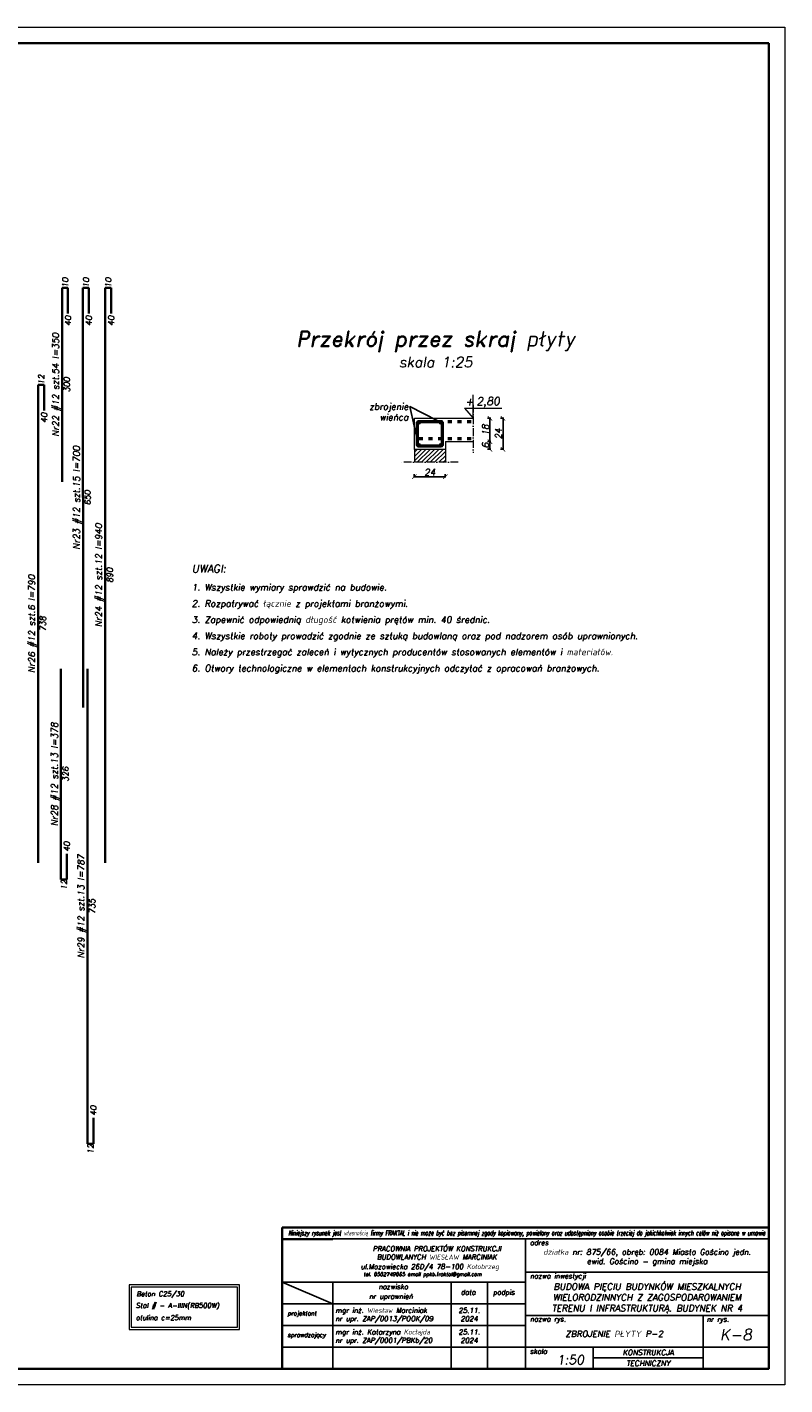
# Model space of a CAD drawing. Header units: millimetres. Extents: x 295948 to 312016, y 6878 to 18016.
# Tile 252 of 252: x 310844 to 312016, y 13742 to 15842. Entities that reach past the tile are written whole.
import ezdxf
from ezdxf import colors
from ezdxf.entities.mleader import LeaderData, LeaderLine
from ezdxf.math import Vec2, Vec3

# ---------------------------------------------------------------- set-up
doc = ezdxf.new("R2010")
doc.units = ezdxf.units.MM
doc.linetypes.add('ACAD_ISO03W100', pattern=[30, 12, -18])
doc.linetypes.add('ACAD_ISO10W100', pattern=[18, 12, -3, 0, -3])
for name, color, linetype, lineweight in [('konstrukcja', 3, 'Continuous', 35), ('konstrukcja fundamenty', 6, 'ACAD_ISO10W100', 35), ('konstrukcja wymiary', 1, 'Continuous', 13), ('kreskowanie', 253, 'Continuous', 0), ('opisy', 2, 'Continuous', 18), ('osie', 5, 'ACAD_ISO10W100', 13), ('zbrojenie', 4, 'Continuous', 50), ('zbrojenie płyty', 141, 'Continuous', 35), ('ściana konstrukcja', 107, 'Continuous', 18), ('ściany konstrukcja', 85, 'Continuous', 20)]:
    doc.layers.add(name, color=color, linetype=linetype, lineweight=lineweight)
doc.layers.add('tabelka', color=5, linetype='Continuous')
doc.styles.add('KONSTRUKCJA', font='romand.shx', dxfattribs={"oblique": 10})
doc.styles.add('konstrukcja3', font='romand.shx', dxfattribs={"oblique": 10, "height": 6})
doc.styles.add('mój opis', font='romand.shx', dxfattribs={"oblique": 20})
doc.styles.get("Standard").update_dxf_attribs({"font": 'romand.shx', "oblique": 10})
doc.dimstyles.new('150 do 125', dxfattribs={"dimtxt": 10, "dimasz": 7, "dimexe": 1.25, "dimexo": 0.625, "dimgap": 2, "dimtad": 1, "dimdec": 0, "dimlfac": 0.5, "dimrnd": 0.5, "dimtxsty": 'KONSTRUKCJA', "dimblk": 'ARCHTICK', "dimcen": 2.5, "dimadec": 0, "dimazin": 0, "dimtfac": 1, "dimtdec": 0, "dimtix": 1, "dimtmove": 0, "dimatfit": 3, "dimfxl": 4, "dimfxlon": 1, "dimarcsym": 0})

# ---------------------------------------------------------------- blocks, each defined once
blk = doc.blocks.new('_ArchTick')
at = {"color": 0, "linetype": 'ByBlock', "lineweight": 13, "const_width": 0.15}
blk.add_lwpolyline([(-0.5, -0.5), (0.5, 0.5)], dxfattribs=at)
blk = doc.blocks.new('*D1620')
at = {"layer": 'Defpoints', "color": 0, "transparency": 16777216}
for p in [(311442.8, 15188.8), (311490.8, 15188.8), (311442.8, 15146.4)]:
    blk.add_point(p, dxfattribs=at)
at = {"layer": 'konstrukcja wymiary', "color": 0, "lineweight": -2, "transparency": 16777216}
for p, q in [((311442.8, 15150.4), (311442.8, 15145.2)), ((311490.8, 15146.4), (311442.8, 15146.4)), ((311490.8, 15150.4), (311490.8, 15145.2))]:
    blk.add_line(p, q, dxfattribs=at)
at = {"layer": 'konstrukcja wymiary', "color": 0, "lineweight": -2, "transparency": 16777216, "xscale": 7, "yscale": 7, "zscale": 7, "rotation": 180}
blk.add_blockref('_ArchTick', (311442.8, 15146.4), dxfattribs=at)
at = {"layer": 'konstrukcja wymiary', "color": 0, "lineweight": -2, "transparency": 16777216, "xscale": 7, "yscale": 7, "zscale": 7}
blk.add_blockref('_ArchTick', (311490.8, 15146.4), dxfattribs=at)
at = {"layer": 'konstrukcja wymiary', "color": 0, "transparency": 16777216, "insert": (311466.8, 15153.4), "char_height": 10, "attachment_point": 5, "style": 'KONSTRUKCJA'}
blk.add_mtext('24', dxfattribs=at)
blk = doc.blocks.new('*D1621')
at = {"layer": 'Defpoints', "color": 0, "transparency": 16777216}
for p in [(311534, 15236.8), (311534, 15200.8), (311559.9, 15200.8)]:
    blk.add_point(p, dxfattribs=at)
at = {"layer": 'konstrukcja wymiary', "color": 0, "lineweight": -2, "transparency": 16777216}
for p, q in [((311555.9, 15236.8), (311561.2, 15236.8)), ((311559.9, 15236.8), (311559.9, 15200.8)), ((311555.9, 15200.8), (311561.2, 15200.8))]:
    blk.add_line(p, q, dxfattribs=at)
at = {"layer": 'konstrukcja wymiary', "color": 0, "lineweight": -2, "transparency": 16777216, "xscale": 7, "yscale": 7, "zscale": 7}
for p, rotation in [((311559.9, 15236.8), 90), ((311559.9, 15200.8), 270)]:
    blk.add_blockref('_ArchTick', p, dxfattribs=dict(at, rotation=rotation))
at = {"layer": 'konstrukcja wymiary', "color": 0, "transparency": 16777216, "insert": (311552.9, 15218.8), "char_height": 10, "attachment_point": 5, "rotation": 90, "style": 'KONSTRUKCJA'}
blk.add_mtext('18', dxfattribs=at)
blk = doc.blocks.new('*D1622')
at = {"layer": 'Defpoints', "color": 0, "transparency": 16777216}
for p in [(311534, 15236.8), (311490.8, 15188.8), (311580.1, 15188.8)]:
    blk.add_point(p, dxfattribs=at)
at = {"layer": 'konstrukcja wymiary', "color": 0, "lineweight": -2, "transparency": 16777216}
for p, q in [((311576.1, 15236.8), (311581.3, 15236.8)), ((311580.1, 15236.8), (311580.1, 15188.8)), ((311576.1, 15188.8), (311581.3, 15188.8))]:
    blk.add_line(p, q, dxfattribs=at)
at = {"layer": 'konstrukcja wymiary', "color": 0, "lineweight": -2, "transparency": 16777216, "xscale": 7, "yscale": 7, "zscale": 7}
for p, rotation in [((311580.1, 15236.8), 90), ((311580.1, 15188.8), 270)]:
    blk.add_blockref('_ArchTick', p, dxfattribs=dict(at, rotation=rotation))
at = {"layer": 'konstrukcja wymiary', "color": 0, "transparency": 16777216, "insert": (311573.1, 15212.8), "char_height": 10, "attachment_point": 5, "rotation": 90, "style": 'KONSTRUKCJA'}
blk.add_mtext('24', dxfattribs=at)
blk = doc.blocks.new('*D1623')
at = {"layer": 'Defpoints', "color": 0, "transparency": 16777216}
for p in [(311490.8, 15188.8), (311534, 15200.8), (311559.9, 15188.8)]:
    blk.add_point(p, dxfattribs=at)
at = {"layer": 'konstrukcja wymiary', "color": 0, "lineweight": -2, "transparency": 16777216}
for p, q in [((311555.9, 15200.8), (311561.2, 15200.8)), ((311555.9, 15188.8), (311561.2, 15188.8)), ((311559.9, 15200.8), (311559.9, 15188.8))]:
    blk.add_line(p, q, dxfattribs=at)
at = {"layer": 'konstrukcja wymiary', "color": 0, "lineweight": -2, "transparency": 16777216, "xscale": 7, "yscale": 7, "zscale": 7}
for p, rotation in [((311559.9, 15200.8), 90), ((311559.9, 15188.8), 270)]:
    blk.add_blockref('_ArchTick', p, dxfattribs=dict(at, rotation=rotation))
at = {"layer": 'konstrukcja wymiary', "color": 0, "transparency": 16777216, "insert": (311552.9, 15194.8), "char_height": 10, "attachment_point": 5, "rotation": 90, "style": 'KONSTRUKCJA'}
blk.add_mtext('6', dxfattribs=at)

msp = doc.modelspace()

# ---------------------------------------------------------------- hatches: boundary and pattern name
at = {"layer": 'kreskowanie'}
h = msp.add_hatch(dxfattribs=at)
h.set_pattern_fill('ANSI31', color=256, scale=1.5, style=0)
h.set_pattern_definition([(45, (177870.575, 11049.2107), (-3.36759605, 3.36759605), [])])
h.paths.add_polyline_path([(311442.843, 15188.788), (311442.843, 15168.788), (311490.843, 15168.788), (311490.843, 15188.788)])
at = {"layer": 'zbrojenie'}
h = msp.add_hatch(color=256, dxfattribs=at)
edge = h.paths.add_edge_path()
edge.add_arc((311449.446, 15230.329), 1.2, 0, 360)
h = msp.add_hatch(color=256, dxfattribs=at)
edge = h.paths.add_edge_path()
edge.add_arc((311484.24, 15230.329), 1.2, 0, 360)
h = msp.add_hatch(color=256, dxfattribs=at)
edge = h.paths.add_edge_path()
edge.add_arc((311449.446, 15195.248), 1.2, 0, 360)
h = msp.add_hatch(color=256, dxfattribs=at)
edge = h.paths.add_edge_path()
edge.add_arc((311484.24, 15195.248), 1.2, 0, 360)

# ---------------------------------------------------------------- linework, layer by layer
msp.add_line((311238.503, 13966.703), (311316.573, 13966.703))
at = {"layer": 'konstrukcja'}
msp.add_lwpolyline([(311991.285, 15816.794), (311991.285, 13766.794), (306291.285, 13766.794), (306291.285, 15816.794)], close=True, dxfattribs=at)
at = {"layer": 'konstrukcja fundamenty', "linetype": 'Continuous'}
for p, q in [((311991.285, 13985.091), (311238.503, 13985.091)), ((311238.503, 13985.091), (311238.503, 13766.794)), ((311238.503, 13967.536), (311238.503, 13766.794))]:
    msp.add_line(p, q, dxfattribs=at)
at = {"layer": 'konstrukcja wymiary'}
for points in [[(312016.285, 15841.794), (312016.285, 13741.794), (306266.285, 13741.794), (306266.285, 15841.794)], [(311001.31, 13827.473), (311172.385, 13827.473), (311172.385, 13896.395), (311001.31, 13896.395)], [(311004.67, 13830.833), (311169.025, 13830.833), (311169.025, 13893.035), (311004.67, 13893.035)]]:
    msp.add_lwpolyline(points, close=True, dxfattribs=at)
at = {"layer": 'opisy'}
for p, q in [((311533.982, 15236.788), (311533.982, 15273.162)), ((311520.663, 15252.568), (311578.33, 15252.568)), ((311520.663, 15252.568), (311533.982, 15236.788))]:
    msp.add_line(p, q, dxfattribs=at)
at = {"layer": 'osie'}
for p, q in [((311533.982, 15257.566), (311533.982, 15183.566)), ((311510.843, 15168.788), (311422.843, 15168.788))]:
    msp.add_line(p, q, dxfattribs=at)
at = {"layer": 'tabelka', "color": 2, "linetype": 'ByBlock'}
for p, q in [((311991.285, 13967.536), (311238.503, 13967.536)), ((311991.285, 13967.536), (311238.503, 13967.536)), ((311614.894, 13967.536), (311614.894, 13766.794)), ((311614.894, 13967.536), (311614.894, 13766.794)), ((311991.285, 13967.536), (311991.285, 13766.794)), ((311991.285, 13967.536), (311991.285, 13766.794)), ((311614.894, 13915.986), (311991.285, 13915.986)), ((311238.503, 13900.622), (311614.894, 13900.622)), ((311238.503, 13900.622), (311316.836, 13867.165)), ((311238.503, 13900.622), (311614.894, 13900.622)), ((311238.503, 13900.622), (311316.836, 13867.165)), ((311316.836, 13900.622), (311316.836, 13766.794)), ((311316.836, 13900.622), (311316.836, 13766.794)), ((311499.801, 13900.622), (311499.801, 13766.794)), ((311499.801, 13900.622), (311499.801, 13766.794)), ((311555.865, 13900.622), (311555.865, 13766.794)), ((311238.503, 13867.165), (311614.894, 13867.165)), ((311238.503, 13867.165), (311614.894, 13867.165)), ((311614.894, 13849.05), (311991.285, 13849.05)), ((311614.894, 13849.05), (311991.285, 13849.05)), ((311889.769, 13849.05), (311889.769, 13766.794)), ((311889.769, 13849.05), (311889.769, 13766.794)), ((311238.503, 13833.708), (311614.894, 13833.708)), ((311238.503, 13833.708), (311614.894, 13833.708)), ((311238.503, 13800.251), (311991.285, 13800.251)), ((311238.503, 13800.251), (311889.769, 13800.251)), ((311719.447, 13800.251), (311719.447, 13766.794)), ((311719.447, 13800.251), (311719.447, 13766.794)), ((311719.447, 13783.522), (311889.769, 13783.522)), ((311238.503, 13766.794), (311991.285, 13766.794)), ((311238.503, 13766.794), (311991.285, 13766.794)), ((311322.146, 13766.794), (311991.285, 13766.794)), ((311322.146, 13766.794), (311991.285, 13766.794))]:
    msp.add_line(p, q, dxfattribs=at)
at = {"layer": 'zbrojenie', "linetype": 'ACAD_ISO03W100', "ltscale": 0.5}
for p, q in [((311449.843, 15231.788), (311533.982, 15231.788)), ((311449.843, 15205.788), (311533.982, 15205.788))]:
    msp.add_line(p, q, dxfattribs=at)
at = {"layer": 'zbrojenie'}
msp.add_lwpolyline([(311483.843, 15193.788), (311449.843, 15193.788, -0.41421356), (311447.843, 15195.788), (311447.843, 15229.788, -0.41421356), (311449.843, 15231.788), (311483.843, 15231.788, -0.41421356), (311485.843, 15229.788), (311485.843, 15195.788, -0.41421356)], format="xyb", close=True, dxfattribs=at)
for centre in [(311449.446, 15230.329), (311484.24, 15230.329), (311449.446, 15195.248), (311484.24, 15195.248)]:
    msp.add_circle(centre, 1.2, dxfattribs=at)
at = {"layer": 'zbrojenie płyty'}
for p, q in [((310897.796, 15438.724), (310897.829, 15138.724)), ((310897.796, 15438.724), (310906.796, 15438.724)), ((310906.796, 15438.724), (310906.796, 15398.724)), ((310930.011, 15438.724), (310930.083, 14789.224)), ((310930.011, 15438.724), (310939.011, 15438.724)), ((310939.011, 15438.724), (310939.011, 15398.724)), ((310964.407, 15438.724), (310964.407, 14549.224)), ((310964.407, 15438.724), (310973.407, 15438.724)), ((310973.407, 15438.724), (310973.407, 15398.724)), ((310860.717, 15288.724), (310860.717, 14549.224)), ((310860.717, 15288.724), (310869.717, 15288.724)), ((310869.717, 15288.724), (310869.717, 15248.724)), ((310895.935, 14849.224), (310895.935, 14523.224)), ((310937.048, 14849.224), (310937.048, 14114.724)), ((310904.935, 14523.224), (310904.935, 14563.224)), ((310895.935, 14523.224), (310904.935, 14523.224)), ((310946.048, 14114.724), (310946.048, 14154.724)), ((310937.048, 14114.724), (310946.048, 14114.724))]:
    msp.add_line(p, q, dxfattribs=at)
at = {"layer": 'ściana konstrukcja'}
for p, q in [((311442.843, 15236.788), (311533.982, 15236.788)), ((311442.843, 15188.788), (311442.843, 15236.788)), ((311490.843, 15188.788), (311442.843, 15188.788)), ((311490.843, 15200.788), (311490.843, 15188.788)), ((311490.843, 15200.788), (311533.982, 15200.788)), ((311490.843, 15200.788), (311533.982, 15200.788)), ((311490.843, 15200.788), (311533.982, 15200.788))]:
    msp.add_line(p, q, dxfattribs=at)
at = {"layer": 'ściany konstrukcja'}
for p, q in [((311442.843, 15188.788), (311442.843, 15168.788)), ((311490.843, 15188.788), (311490.843, 15168.788))]:
    msp.add_line(p, q, dxfattribs=at)

# ---------------------------------------------------------------- texts
at = {"insert": (311247.683, 13980.635), "char_height": 7.603854, "width": 722.25719, "attachment_point": 1}
msp.add_mtext('{\\Fsimplex|c238;\\W0.6;Niniejszy rysunek jest własnością firmy FRAKTAL i nie może być bez pisemnej zgody kopiowany, powielany oraz udostępniony osobie trzeciej do jakichkolwiek innych celów niż opisane w umowie}', dxfattribs=at)
at = {"style": 'mój opis'}
for s, insert, char_height, width, attachment_point in [('{\\Q10;adres}', (311621.8, 13965.614), 7.74467, 383.27788, 1), ('\\pxqc;{\\Q10;PRACOWNIA PROJEKTÓW KONSTRUKCJI\\PBUDOWLANYCH WIESŁAW MARCINIAK}', (311286.089, 13956.156), 7.74467, 383.27788, 1), ('\\pxqc;{\\Q10;działka nr: 875/66, obręb: 0084 Miasto Gościno jedn. ewid. Gościno - gmina miejska }', (311803.089, 13938.646), 8.66666, 376.39076, 5), ('{\\Q10;ul.Mazowiecka 26D/4 78-100 Kołobrzeg\\P\\pxql;\\H0.85511x; \\H0.85714x;tel. 0502749065 email ppkb.fraktal@gmail.com}', (311359.7, 13928.567), 7.74467, 383.27788, 1), ('{\\Q10;nazwa inwestycji}', (311621.8, 13914.064), 7.74467, 383.27788, 1), ('{\\Q10;nr uprawnień}', (311372.742, 13882.455), 7.74467, 383.27788, 1), ('{\\Q10;nazwisko}', (311387.36, 13897.484), 7.74467, 383.27788, 1), ('{\\Q10;data}', (311514.706, 13888.877), 7.74467, 383.27788, 1), ('{\\Q10;podpis}', (311564.517, 13888.877), 7.74467, 383.27788, 1), ('\\pxsm1,qc;{\\Q10;BUDOWA PIĘCIU BUDYNKÓW MIESZKALNYCH WIELORODZINNYCH Z ZAGOSPODAROWANIEM TERENU I INFRASTRUKTURĄ. BUDYNEK NR 4}', (311803.089, 13875.858), 9.99999, 376.39076, 5), ('{\\Q10;mgr inż. Wiesław Marciniak}', (311320.594, 13860.934), 7.74467, 383.27788, 1), ('{\\Q10;25.11.\\P2024}', (311527.833, 13850.436), 7.74467, 56.06429, 5), ('\\pxt20;{\\Q10;projektant}', (311246.551, 13855.746), 6.62256, 383.27788, 1), ('\\A1;{\\Q10;nr upr. ZAP/0013/POOK/09}', (311320.594, 13847.983), 7.74467, 383.27788, 1), ('{\\Q10;nazwa rys.}', (311621.8, 13847.372), 7.73332, 383.27788, 1), ('{\\Q10;nr rys.}', (311895.202, 13847.159), 7.74467, 383.27788, 1), ('\\pxt20;{\\Q10;sprawdzający}', (311246.551, 13822.29), 6.62256, 383.27788, 1), ('{\\Q10;mgr inż. Katarzyna Kocłajda}', (311320.594, 13827.477), 7.74467, 383.27788, 1), ('{\\Q10;25.11.\\P2024}', (311527.833, 13816.979), 7.74467, 56.06429, 5), ('\\pxqc;{\\Q10;ZBROJENIE PŁYTY P-2}', (311752.331, 13820.669), 9.59998, 274.87463, 5), ('{\\Q10;K-8}', (311940.527, 13819.291), 17.2462, 101.51613, 5), ('\\A1;{\\Q10;nr upr. ZAP/0001/PBKb/20}', (311320.594, 13814.526), 7.74467, 383.27788, 1), ('{\\Q10;skala}', (311621.662, 13797.503), 7.74467, 383.27788, 1), ('{\\Q10;1:50}', (311663.21, 13787.5), 14.08121, 383.27788, 1), ('{\\Q10;KONSTRUKCJA}', (311804.608, 13791.887), 8.36424, 170.32164, 5), ('{\\Q10;TECHNICZNY}', (311804.608, 13775.158), 8.36424, 170.32164, 5)]:
    msp.add_mtext(s, dxfattribs=dict(at, insert=insert, char_height=char_height, width=width, attachment_point=attachment_point))
at = {"layer": 'opisy', "width": 253.11941, "attachment_point": 5, "rotation": 90}
for s, insert, char_height in [('10', (310902.582, 15446.75), 9), ('10', (310934.797, 15446.75), 9), ('10', (310969.193, 15446.75), 9), ('40', (310906.911, 15387.579), 9), ('40', (310939.126, 15387.579), 9), ('40', (310973.522, 15387.579), 9), ('Nr22 #12 szt.54 l=350', (310889.411, 15288.724), 9.99999), ('12', (310865.503, 15296.75), 9), ('300', (310904.925, 15288.724), 9), ('40', (310869.832, 15237.579), 9), ('Nr23 #12 szt.15 l=700', (310921.645, 15113.974), 9.99999), ('650', (310937.159, 15113.974), 9), ('Nr24 #12 szt.12 l=940', (310956.005, 14993.974), 9.99999), ('890', (310971.519, 14993.974), 9), ('Nr26 #12 szt.6 l=790', (310852.315, 14918.974), 9.99999), ('738', (310867.829, 14918.974), 9), ('Nr28 #12 szt.13 l=378', (310887.533, 14686.224), 9.99999), ('326', (310903.047, 14686.224), 9), ('40', (310905.05, 14574.368), 9), ('Nr29 #12 szt.13 l=787', (310928.646, 14481.974), 9.99999), ('12', (310900.721, 14515.198), 9), ('735', (310944.16, 14481.974), 9), ('40', (310946.163, 14165.868), 9), ('12', (310941.834, 14106.698), 9)]:
    msp.add_mtext(s, dxfattribs=dict(at, insert=insert, char_height=char_height))
at = {"layer": 'opisy'}
for s, insert, char_height, width, attachment_point, style in [('\\pxqc;{\\H2x;Przekrój przez skraj płyty\\P\\H0.66667x;skala 1:25}', (311475.89, 15343.718), 12, 628.11195, 5, 'konstrukcja3'), ('2,80', (311539.121, 15269.283), 12, 7.73070496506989e-12, 1, 'konstrukcja3'), ('+', (311521.496, 15268.599), 12, 10.50343, 1, 'konstrukcja3'), ('\\A1;\\pxsm1.5;{\\H1.2x;UWAGI: \\P}1. Wszystkie wymiary sprawdzić na budowie.\\P2. Rozpatrywać łącznie z projektami branżowymi.\\P3. Zapewnić odpowiednią długość kotwienia prętów min. 40 średnic.\\P4. Wszystkie roboty prowadzić zgodnie ze sztuką budowlaną oraz pod nadzorem osób uprawnionych.\\P5. Należy przestrzegać zaleceń i wytycznych producentów stosowanych elementów i materiałów.\\P6. Otwory technologiczne w elementach konstrukcyjnych odczytać z opracowań branżowych.', (311098.386, 15010.347), 10, 823.07245, 1, 'KONSTRUKCJA'), ('Beton C25/30', (311012.815, 13886.279), 7.56, 239.08475, 1, 'KONSTRUKCJA'), ('Stal # - A-IIIN(RB500W) ', (311011.812, 13868.369), 7.56, 239.08475, 1, 'KONSTRUKCJA'), ('otulina c=25mm', (311011.752, 13849.469), 7.56, 239.08475, 1, 'KONSTRUKCJA')]:
    msp.add_mtext(s, dxfattribs=dict(at, insert=insert, char_height=char_height, width=width, attachment_point=attachment_point, style=style))

# ---------------------------------------------------------------- dimensions: what is measured, and where the dimension line sits
at = {"layer": 'konstrukcja wymiary'}
for base, p1, p2, angle, picture, middle in [((311580.053, 15188.788), (311533.982, 15236.788), (311490.843, 15188.788), 90, '*D1622', (311573.053, 15212.788)), ((311559.925, 15200.788), (311533.982, 15236.788), (311533.982, 15200.788), 90, '*D1621', (311552.925, 15218.788)), ((311559.925, 15188.788), (311533.982, 15200.788), (311490.843, 15188.788), 90, '*D1623', (311552.925, 15194.788)), ((311442.843, 15146.426), (311490.843, 15188.788), (311442.843, 15188.788), 180, '*D1620', (311466.843, 15153.426))]:
    dim = msp.add_linear_dim(base=base, p1=p1, p2=p2, angle=angle, dimstyle='150 do 125', dxfattribs=at)
    dim.commit()
    dim.dimension.update_dxf_attribs({"geometry": picture, "text_midpoint": middle})

# ---------------------------------------------------------------- leaders
at = {"layer": 'opisy'}
ml = msp.add_multileader_mtext('Standard', dxfattribs=at)
ml.set_content('zbrojenie\\Pwieńca', color=256, style='KONSTRUKCJA')
ml.set_leader_properties()
ml.build(insert=Vec2(0, 0))
ml.multileader.update_dxf_attribs({"dogleg_length": 0.36, "arrow_head_size": 7})
ctx = ml.context
ctx.base_point, ctx.char_height, ctx.arrow_head_size, ctx.plane_origin = Vec3(311364.633, 15255.049), 10, 7, Vec3(311448.32, 15249.791)
ctx.text_align_type = 2
notes = []
notes.append((ctx, [(0, (1, 1, 0), (311436.023, 15255.049), (-1, 0), 0.36, [(1, [(311484.24, 15230.329), (311436.023, 15255.049), (311449.446, 15195.248)], 0, [])])]))
ctx.mtext.insert, ctx.mtext.alignment, ctx.mtext.flow_direction = Vec3(311433.663, 15260.049), 3, 5
for ctx, leaders in notes:
    for number, flags, end, landing, length, lines in leaders:
        leader = LeaderData()
        leader.index, (leader.has_last_leader_line, leader.has_dogleg_vector, leader.attachment_direction) = number, flags
        leader.last_leader_point, leader.dogleg_vector, leader.dogleg_length = Vec3(end), Vec3(landing), length
        for number, points, colour, breaks in lines:
            line = LeaderLine()
            line.index, line.vertices, line.color, line.breaks = number, Vec3.list(points), colors.encode_raw_color(colour), breaks
            leader.lines.append(line)
        ctx.leaders.append(leader)

doc.saveas('drawing.dxf')
